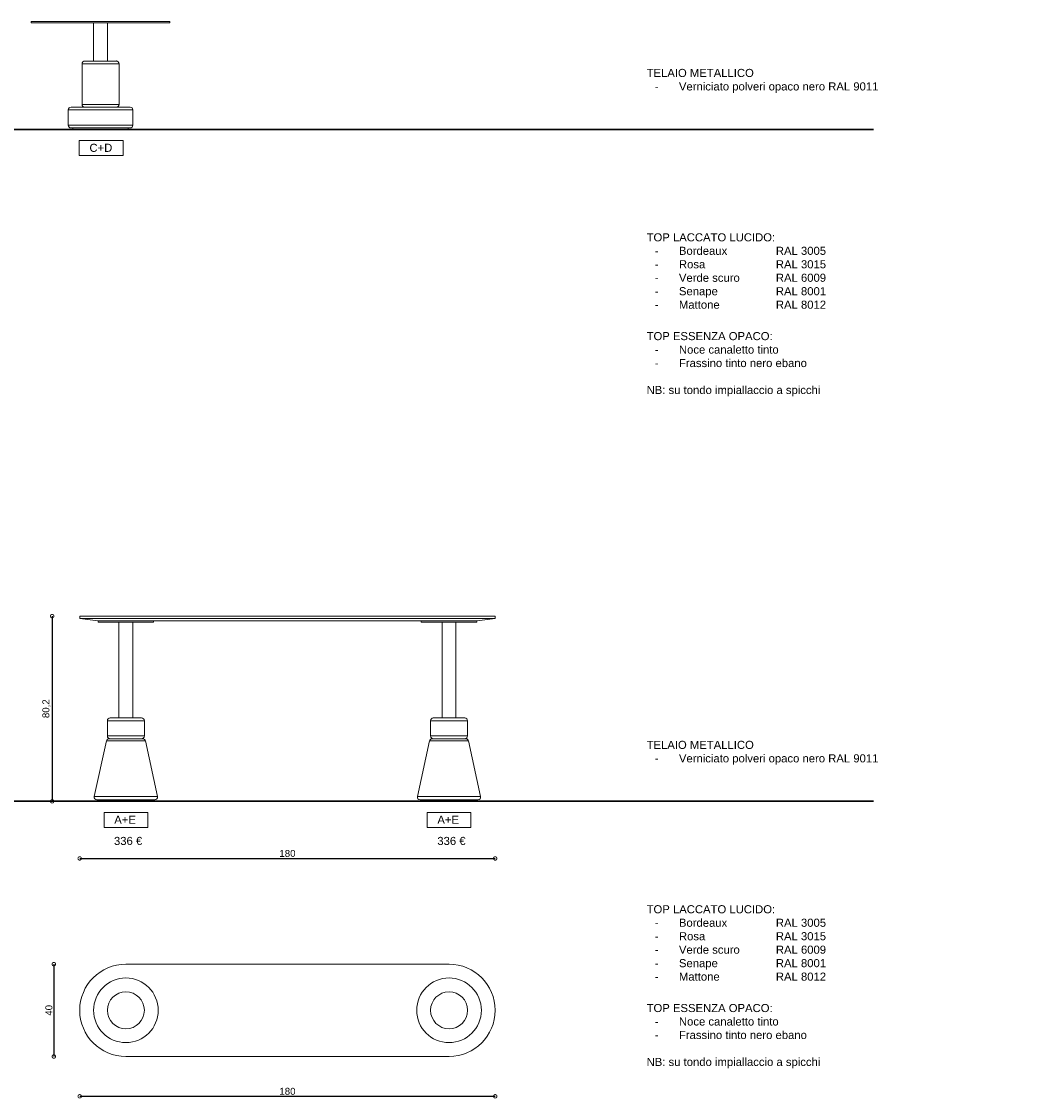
# Model space of a CAD drawing. Header units: millimetres. Extents: x 212 to 4870, y -1159 to 1622.
# Tile 19 of 21: x 4431 to 4870, y 486 to 952. Entities that reach past the tile are written whole.
import ezdxf

# ---------------------------------------------------------------- set-up
doc = ezdxf.new("R2010")
doc.units = ezdxf.units.MM
doc.header["$PDSIZE"] = -1
doc.layers.get('0').update_dxf_attribs({"lineweight": 9})
doc.layers.add('FORMAT', color=7, linetype='Continuous')
doc.styles.get("Standard").update_dxf_attribs({"font": 'Arial.ttf'})
doc.dimstyles.new('ISO-25', dxfattribs={"dimtxt": 3, "dimasz": 3, "dimexe": 1.25, "dimexo": 0.625, "dimtad": 1, "dimdec": 1, "dimtxsty": 'Standard', "dimblk": 'DOTSMALL', "dimblk1": 'DOTSMALL', "dimblk2": 'DOTSMALL', "dimcen": 2.5, "dimse1": 1, "dimse2": 1, "dimadec": 0, "dimazin": 0, "dimtfac": 1, "dimtdec": 1, "dimtmove": 0, "dimatfit": 3, "dimldrblk": 'DOTSMALL', "dimfxl": 1, "dimarcsym": 0})

# ---------------------------------------------------------------- blocks, each defined once
blk = doc.blocks.new('_DotSmall')
at = {"color": 0, "linetype": 'ByBlock', "const_width": 0.5}
blk.add_lwpolyline([(-0.0625, 0, 1), (0.0625, 0, 1)], format="xyb", close=True, dxfattribs=at)
blk = doc.blocks.new('*D56')
at = {"color": 0, "lineweight": -2, "transparency": 16777216}
blk.add_line((4444.53, 694.85), (4444.53, 614.65), dxfattribs=at)
at = {"layer": 'Defpoints', "color": 0, "transparency": 16777216}
for p in [(4456.48, 694.85), (4444.53, 614.65), (4456.48, 614.65)]:
    blk.add_point(p, dxfattribs=at)
at = {"color": 0, "lineweight": -2, "transparency": 16777216, "xscale": 3, "yscale": 3, "zscale": 3}
for p, rotation in [((4444.53, 694.85), 90), ((4444.53, 614.65), 270)]:
    blk.add_blockref('_DotSmall', p, dxfattribs=dict(at, rotation=rotation))
at = {"color": 0, "transparency": 16777216, "insert": (4442.1, 654.75), "char_height": 3, "attachment_point": 5, "rotation": 90}
blk.add_mtext('80,2', dxfattribs=at)
blk = doc.blocks.new('*D57')
at = {"color": 0, "lineweight": -2, "transparency": 16777216}
blk.add_line((4456.48, 589.89), (4636.48, 589.89), dxfattribs=at)
at = {"layer": 'Defpoints', "color": 0, "transparency": 16777216}
for p in [(4456.48, 693.85), (4636.48, 694.85), (4636.48, 589.89)]:
    blk.add_point(p, dxfattribs=at)
at = {"color": 0, "lineweight": -2, "transparency": 16777216, "xscale": 3, "yscale": 3, "zscale": 3, "rotation": 180}
blk.add_blockref('_DotSmall', (4456.48, 589.89), dxfattribs=at)
at = {"color": 0, "lineweight": -2, "transparency": 16777216, "xscale": 3, "yscale": 3, "zscale": 3}
blk.add_blockref('_DotSmall', (4636.48, 589.89), dxfattribs=at)
at = {"color": 0, "transparency": 16777216, "insert": (4546.48, 592.04), "char_height": 3, "attachment_point": 5}
blk.add_mtext('180', dxfattribs=at)
blk = doc.blocks.new('*D58')
at = {"color": 0, "lineweight": -2, "transparency": 16777216}
blk.add_line((4445.27, 544.11), (4445.27, 504.11), dxfattribs=at)
at = {"layer": 'Defpoints', "color": 0, "transparency": 16777216}
for p in [(4476.48, 544.11), (4445.27, 504.11), (4476.48, 504.11)]:
    blk.add_point(p, dxfattribs=at)
at = {"color": 0, "lineweight": -2, "transparency": 16777216, "xscale": 3, "yscale": 3, "zscale": 3}
for p, rotation in [((4445.27, 544.11), 90), ((4445.27, 504.11), 270)]:
    blk.add_blockref('_DotSmall', p, dxfattribs=dict(at, rotation=rotation))
at = {"color": 0, "transparency": 16777216, "insert": (4443.13, 524.11), "char_height": 3, "attachment_point": 5, "rotation": 90}
blk.add_mtext('40', dxfattribs=at)
blk = doc.blocks.new('*D59')
at = {"color": 0, "lineweight": -2, "transparency": 16777216}
blk.add_line((4456.48, 486.87), (4636.48, 486.87), dxfattribs=at)
at = {"layer": 'Defpoints', "color": 0, "transparency": 16777216}
for p in [(4456.48, 524.11), (4636.48, 524.11), (4636.48, 486.87)]:
    blk.add_point(p, dxfattribs=at)
at = {"color": 0, "lineweight": -2, "transparency": 16777216, "xscale": 3, "yscale": 3, "zscale": 3, "rotation": 180}
blk.add_blockref('_DotSmall', (4456.48, 486.87), dxfattribs=at)
at = {"color": 0, "lineweight": -2, "transparency": 16777216, "xscale": 3, "yscale": 3, "zscale": 3}
blk.add_blockref('_DotSmall', (4636.48, 486.87), dxfattribs=at)
at = {"color": 0, "transparency": 16777216, "insert": (4546.48, 489.02), "char_height": 3, "attachment_point": 5}
blk.add_mtext('180', dxfattribs=at)

msp = doc.modelspace()

# ---------------------------------------------------------------- linework, layer by layer
at = {"color": 7, "linetype": 'Continuous', "lineweight": 9}
for p, q in [((4435.51, 952.39), (4435.51, 951.89)), ((4435.51, 952.39), (4465.51, 952.39)), ((4435.51, 951.89), (4465.51, 951.89)), ((4462.51, 951.89), (4462.51, 935.29)), ((4465.51, 952.39), (4495.51, 952.39)), ((4465.51, 951.89), (4495.51, 951.89)), ((4468.51, 935.29), (4468.51, 951.89)), ((4495.51, 951.89), (4495.51, 952.39)), ((4457.51, 934.09), (4457.51, 916.49)), ((4458.71, 935.29), (4471.97, 935.29)), ((4471.91, 935.29), (4458.71, 935.29)), ((4472.31, 935.29), (4471.91, 935.29)), ((4471.97, 935.29), (4472.31, 935.29)), ((4473.51, 916.49), (4473.51, 934.09)), ((4452.71, 915.29), (4478.31, 915.29)), ((4451.51, 914.09), (4451.51, 907.49)), ((4479.51, 907.49), (4479.51, 914.09)), ((4478.31, 906.29), (4452.71, 906.29)), ((4453.51, 906.29), (4453.51, 905.69)), ((4465.51, 905.69), (4453.51, 905.69)), ((4477.51, 905.69), (4465.51, 905.69)), ((4477.51, 905.69), (4477.51, 906.29)), ((4456.48, 694.85), (4456.48, 693.85)), ((4456.48, 694.85), (4476.48, 694.85)), ((4456.48, 693.85), (4464.48, 692.85)), ((4476.48, 693.85), (4456.48, 693.85)), ((4464.48, 692.85), (4464.48, 692.25)), ((4476.48, 692.85), (4464.48, 692.85)), ((4464.48, 692.25), (4476.48, 692.25)), ((4473.48, 692.25), (4473.48, 650.75)), ((4476.48, 694.85), (4616.48, 694.85)), ((4616.48, 693.85), (4476.48, 693.85)), ((4616.48, 692.85), (4476.48, 692.85)), ((4476.48, 692.25), (4488.48, 692.25)), ((4479.48, 650.75), (4479.48, 692.25)), ((4488.48, 692.25), (4488.48, 692.85)), ((4604.48, 692.85), (4604.48, 692.25)), ((4604.48, 692.25), (4616.48, 692.25)), ((4613.48, 692.25), (4613.48, 650.75)), ((4616.48, 694.85), (4636.48, 694.85)), ((4636.48, 693.85), (4616.48, 693.85)), ((4628.48, 692.85), (4616.48, 692.85)), ((4616.48, 692.25), (4628.48, 692.25)), ((4619.48, 650.75), (4619.48, 692.25)), ((4636.48, 693.85), (4628.48, 692.85)), ((4628.48, 692.25), (4628.48, 692.85)), ((4636.48, 693.85), (4636.48, 694.85)), ((4468.48, 649.55), (4468.48, 642.95)), ((4469.68, 650.75), (4469.82, 650.75)), ((4469.82, 650.75), (4483.28, 650.75)), ((4484.48, 642.95), (4484.48, 649.55)), ((4608.48, 649.55), (4608.48, 642.95)), ((4609.68, 650.75), (4609.82, 650.75)), ((4609.82, 650.75), (4623.28, 650.75)), ((4624.48, 642.95), (4624.48, 649.55)), ((4468.03, 640.8), (4462.8, 616.7)), ((4469.2, 641.75), (4470.26, 641.75)), ((4470.26, 641.75), (4483.76, 641.75)), ((4490.16, 616.7), (4484.94, 640.8)), ((4608.03, 640.8), (4602.8, 616.7)), ((4609.2, 641.75), (4610.26, 641.75)), ((4610.26, 641.75), (4623.76, 641.75)), ((4630.16, 616.7), (4624.94, 640.8)), ((4488.99, 615.25), (4463.97, 615.25)), ((4464.48, 615.25), (4464.48, 614.65)), ((4476.48, 614.65), (4464.48, 614.65)), ((4488.48, 614.65), (4476.48, 614.65)), ((4488.48, 614.65), (4488.48, 615.25)), ((4628.99, 615.25), (4603.97, 615.25)), ((4604.48, 615.25), (4604.48, 614.65)), ((4616.48, 614.65), (4604.48, 614.65)), ((4628.48, 614.65), (4616.48, 614.65)), ((4628.48, 614.65), (4628.48, 615.25))]:
    msp.add_line(p, q, dxfattribs=at)
at = {"color": 252, "linetype": 'Continuous', "lineweight": 9}
for p, q in [((4473.11, 934.09), (4457.51, 934.09)), ((4473.51, 934.09), (4473.11, 934.09)), ((4457.51, 916.49), (4473.11, 916.49)), ((4479.51, 914.09), (4451.51, 914.09)), ((4451.51, 907.49), (4479.51, 907.49)), ((4484.48, 649.55), (4468.65, 649.55)), ((4624.48, 649.55), (4608.65, 649.55)), ((4469.26, 640.8), (4468.03, 640.8)), ((4468.65, 642.95), (4484.48, 642.95)), ((4484.94, 640.8), (4469.26, 640.8)), ((4609.26, 640.8), (4608.03, 640.8)), ((4608.65, 642.95), (4624.48, 642.95)), ((4624.94, 640.8), (4609.26, 640.8)), ((4462.8, 616.7), (4464.8, 616.7)), ((4464.8, 616.7), (4490.16, 616.7)), ((4602.8, 616.7), (4604.8, 616.7)), ((4604.8, 616.7), (4630.16, 616.7))]:
    msp.add_line(p, q, dxfattribs=at)
at = {"color": 1, "linetype": 'Continuous', "lineweight": 9}
for p, q in [((4473.11, 916.49), (4473.51, 916.49)), ((4468.65, 649.55), (4468.48, 649.55)), ((4608.65, 649.55), (4608.48, 649.55)), ((4468.48, 642.95), (4468.65, 642.95)), ((4608.48, 642.95), (4608.65, 642.95))]:
    msp.add_line(p, q, dxfattribs=at)
at = {"lineweight": 30}
for p, q in [((4155.61, 905.69), (4800.36, 905.69)), ((4155.61, 614.65), (4800.36, 614.65))]:
    msp.add_line(p, q, dxfattribs=at)
for p, q in [((4476.48, 544.11), (4616.48, 544.11)), ((4616.48, 504.11), (4476.48, 504.11))]:
    msp.add_line(p, q)
for points in [[(4456.28, 900.89), (4475.27, 900.89), (4475.27, 894.38), (4456.28, 894.38)], [(4467.03, 609.85), (4486.01, 609.85), (4486.01, 603.34), (4467.03, 603.34)], [(4607.01, 609.85), (4625.99, 609.85), (4625.99, 603.34), (4607.01, 603.34)]]:
    msp.add_lwpolyline(points, close=True)
at = {"color": 252, "linetype": 'Continuous', "lineweight": 9}
for centre, radius in [((4476.48, 524.11), 14), ((4616.48, 524.11), 14), ((4476.48, 524.11), 8), ((4616.48, 524.11), 8)]:
    msp.add_circle(centre, radius, dxfattribs=at)
at = {"color": 7, "linetype": 'Continuous', "lineweight": 9}
for centre, start, end in [((4458.71, 934.09), 90, 180), ((4472.31, 934.09), 0, 90), ((4452.71, 914.09), 90, 180), ((4458.71, 916.49), 180, 270), ((4472.31, 916.49), 270, 0), ((4478.31, 914.09), 0, 90), ((4452.71, 907.49), 180, 270), ((4478.31, 907.49), 270, 0), ((4469.68, 649.55), 90, 180), ((4483.28, 649.55), 0, 90), ((4609.68, 649.55), 90, 180), ((4623.28, 649.55), 0, 90), ((4469.2, 640.55), 90, 167.7577), ((4469.68, 642.95), 180, 270), ((4483.28, 642.95), 270, 0), ((4483.76, 640.55), 12.2423, 90), ((4609.2, 640.55), 90, 167.7577), ((4609.68, 642.95), 180, 270), ((4623.28, 642.95), 270, 0), ((4623.76, 640.55), 12.2423, 90), ((4463.97, 616.45), 167.7577, 270), ((4488.99, 616.45), 270, 12.2423), ((4603.97, 616.45), 167.7577, 270), ((4628.99, 616.45), 270, 12.2423)]:
    msp.add_arc(centre, 1.2, start, end, dxfattribs=at)
for centre, start, end in [((4476.48, 524.11), 90, 270), ((4616.48, 524.11), 270, 90)]:
    msp.add_arc(centre, 20, start, end)
at = {"layer": 'FORMAT', "color": 7, "lineweight": 9}
msp.add_point((4472.31, 935.29), dxfattribs=at)

# ---------------------------------------------------------------- texts
at = {"char_height": 3.5, "attachment_point": 1}
for s, width, gutter_width, insert in [('TELAIO METALLICO\\P\\pi-10.5,l14,t14;-^IVerniciato polveri opaco nero RAL 9011', 1303.6008, 1, (4702.08, 931.87)), ('C+D', 48.7685, 17.5, (4460.7, 899.45)), ('TOP LACCATO LUCIDO:\\P\\pi-10.5,l14,t14,42,56;-^IBordeaux ^I^IRAL 3005\\P\\pt14,28,42,56;-^IRosa ^I^I^IRAL 3015\\P\\pt14,42,56;-^IVerde scuro ^I^IRAL 6009\\P-^ISenape ^I^IRAL 8001\\P-^IMattone ^I^IRAL 8012', 1303.6008, 1, (4702.08, 860.67)), ('TOP ESSENZA OPACO:\\P\\pi-10.5,l14,t14;-^INoce canaletto tinto\\P-^IFrassino tinto nero ebano\\P\\pi0,l0,tz;\\PNB: su tondo impiallaccio a spicchi', 1303.6008, 1, (4702.08, 817.89)), ('TELAIO METALLICO\\P\\pi-10.5,l14,t14;-^IVerniciato polveri opaco nero RAL 9011', 1303.6008, 1, (4702.08, 640.83)), ('A+E', 48.7685, 17.5, (4471.45, 608.41)), ('A+E', 48.7685, 17.5, (4611.43, 608.41)), ('336 €', 48.7685, 17.5, (4471.32, 599.23)), ('336 €', 48.7685, 17.5, (4611.4, 599.23)), ('TOP LACCATO LUCIDO:\\P\\pi-10.5,l14,t14,42,56;-^IBordeaux ^I^IRAL 3005\\P\\pt14,28,42,56;-^IRosa ^I^I^IRAL 3015\\P\\pt14,42,56;-^IVerde scuro ^I^IRAL 6009\\P-^ISenape ^I^IRAL 8001\\P-^IMattone ^I^IRAL 8012', 1303.6008, 1, (4702.08, 569.63)), ('TOP ESSENZA OPACO:\\P\\pi-10.5,l14,t14;-^INoce canaletto tinto\\P-^IFrassino tinto nero ebano\\P\\pi0,l0,tz;\\PNB: su tondo impiallaccio a spicchi', 1303.6008, 1, (4702.08, 526.85))]:
    msp.add_mtext_dynamic_manual_height_columns(s, width=width, gutter_width=gutter_width, heights=[0], dxfattribs=dict(at, insert=insert))

# ---------------------------------------------------------------- dimensions: what is measured, and where the dimension line sits
for base, p1, p2, picture, middle in [((4444.53, 614.65), (4456.48, 694.85), (4456.48, 614.65), '*D56', (4442.1, 654.75)), ((4445.27, 504.11), (4476.48, 544.11), (4476.48, 504.11), '*D58', (4443.13, 524.11))]:
    dim = msp.add_linear_dim(base=base, p1=p1, p2=p2, angle=90, dimstyle='ISO-25')
    dim.commit()
    dim.dimension.update_dxf_attribs({"geometry": picture, "text_midpoint": middle})
for base, p1, p2, picture, middle in [((4636.48, 589.89), (4456.48, 693.85), (4636.48, 694.85), '*D57', (4546.48, 592.04)), ((4636.48, 486.87), (4456.48, 524.11), (4636.48, 524.11), '*D59', (4546.48, 489.02))]:
    dim = msp.add_linear_dim(base=base, p1=p1, p2=p2, dimstyle='ISO-25')
    dim.commit()
    dim.dimension.update_dxf_attribs({"geometry": picture, "text_midpoint": middle})

doc.saveas('drawing.dxf')
